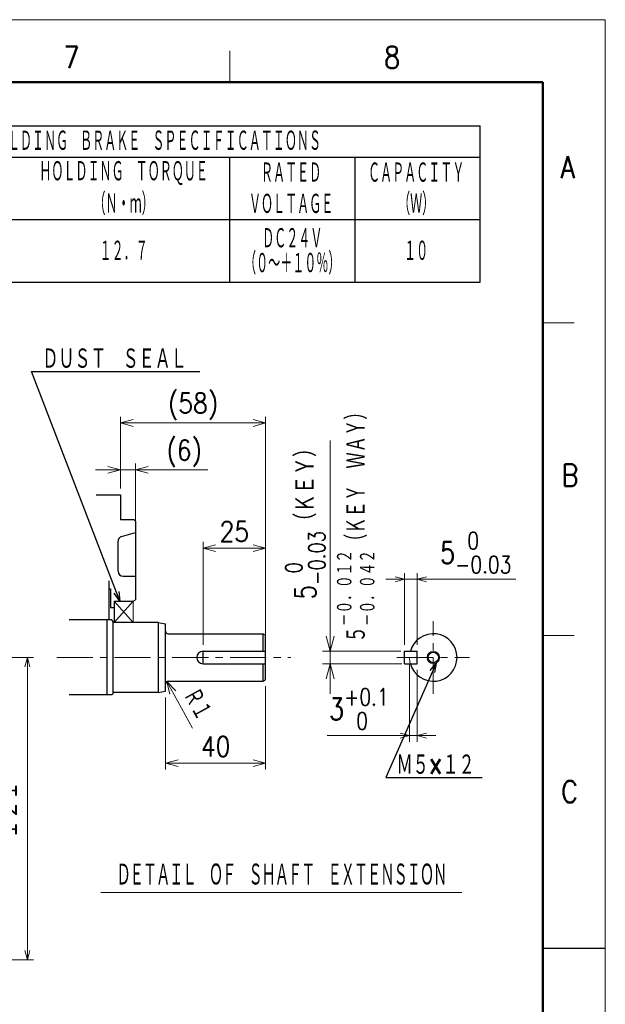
# Model space of a CAD drawing. Header units: millimetres. Extents: x 0 to 1076, y 0 to 742.
# Tile 127 of 127: x 816 to 1050, y 349 to 742. Entities that reach past the tile are written whole.
import ezdxf

# ---------------------------------------------------------------- set-up
doc = ezdxf.new("R2010")
doc.units = ezdxf.units.MM
doc.header["$LTSCALE"] = 0.454724
doc.linetypes.add('CENTER', pattern=[50.8, 31.75, -6.35, 6.35, -6.35])
doc.layers.add('NoLayerName_001', color=7, linetype='Continuous')
doc.layers.add('NoLayerName_002', color=7, linetype='Continuous')
doc.styles.get("Standard").update_dxf_attribs({"font": 'txt', "bigfont": 'extfont2'})
doc.dimstyles.get("Standard").update_dxf_attribs({"dimtxt": 2.5, "dimasz": 2.5, "dimexe": 1, "dimexo": 1, "dimtad": 1, "dimdec": 3, "dimzin": 0, "dimdsep": 46, "dimtxsty": 'Standard', "dimcen": 2.5, "dimadec": 3, "dimazin": 0, "dimtfac": 0.75, "dimtdec": 3, "dimtmove": 0, "dimatfit": 3, "dimfxl": 1, "dimarcsym": 0})

# ---------------------------------------------------------------- blocks, each defined once
blk = doc.blocks.new('_OPEN30')
at = {"color": 0, "linetype": 'ByBlock', "lineweight": -2}
for p, q in [((-1, 0.267949), (0, 0)), ((0, 0), (-1, -0.267949)), ((0, 0), (-1, 0))]:
    blk.add_line(p, q, dxfattribs=at)
blk = doc.blocks.new('*D115')
at = {"layer": 'Defpoints', "color": 0}
for p in [(940, 490), (971.25, 490), (971.75, 485)]:
    blk.add_point(p, dxfattribs=at)
at = {"layer": 'NoLayerName_002', "color": 0, "linetype": 'Continuous', "lineweight": 13}
for p, q in [((940, 490), (940, 574.22)), ((940, 496), (940, 502)), ((968.25, 490), (937, 490)), ((940, 485), (940, 490)), ((968.75, 485), (937, 485)), ((940, 479), (940, 473))]:
    blk.add_line(p, q, dxfattribs=at)
at = {"layer": 'NoLayerName_002', "color": 0, "lineweight": 13, "xscale": 6, "yscale": 6, "zscale": 6}
for p, rotation in [((940, 490), 270), ((940, 485), 90)]:
    blk.add_blockref('_OPEN30', p, dxfattribs=dict(at, rotation=rotation))
at = {"layer": 'NoLayerName_002', "color": 0, "lineweight": 13, "insert": (930.11, 542.85), "char_height": 8.4, "attachment_point": 5, "rotation": 90}
blk.add_mtext('\\A1;\\W0.8000;5{\\H6.562080;\\S 0^ -0.03;}（ＫＥＹ）    ', dxfattribs=at)
blk = doc.blocks.new('*D116')
at = {"layer": 'Defpoints', "color": 0}
for p in [(914.25, 478.58), (874.25, 474), (914.25, 445.25)]:
    blk.add_point(p, dxfattribs=at)
at = {"layer": 'NoLayerName_001', "color": 0, "linetype": 'Continuous', "lineweight": 13}
for p, q in [((914.25, 476.08), (914.25, 442.75)), ((874.25, 471.5), (874.25, 442.75)), ((879.25, 445.25), (909.25, 445.25))]:
    blk.add_line(p, q, dxfattribs=at)
at = {"layer": 'NoLayerName_001', "color": 0, "lineweight": 13, "xscale": 5, "yscale": 5, "zscale": 5, "rotation": 180}
blk.add_blockref('_OPEN30', (874.25, 445.25), dxfattribs=at)
at = {"layer": 'NoLayerName_001', "color": 0, "lineweight": 13, "xscale": 5, "yscale": 5, "zscale": 5}
blk.add_blockref('_OPEN30', (914.25, 445.25), dxfattribs=at)
at = {"layer": 'NoLayerName_001', "color": 0, "lineweight": 13, "insert": (894.25, 451.92), "char_height": 8, "attachment_point": 5}
blk.add_mtext('\\W0.8594;40', dxfattribs=at)
blk = doc.blocks.new('*D118')
at = {"layer": 'Defpoints', "color": 0}
for p in [(803.75, 487.5), (742.25, 366.6), (819.02, 366.6)]:
    blk.add_point(p, dxfattribs=at)
at = {"layer": 'NoLayerName_001', "color": 0, "linetype": 'Continuous', "lineweight": 13}
for p, q in [((806.25, 487.5), (821.52, 487.5)), ((819.02, 483.75), (819.02, 370.35)), ((744.75, 366.6), (821.52, 366.6))]:
    blk.add_line(p, q, dxfattribs=at)
at = {"layer": 'NoLayerName_001', "color": 0, "lineweight": 13, "xscale": 3.75, "yscale": 3.75, "zscale": 3.75}
for p, rotation in [((819.02, 487.5), 90), ((819.02, 366.6), 270)]:
    blk.add_blockref('_OPEN30', p, dxfattribs=dict(at, rotation=rotation))
at = {"layer": 'NoLayerName_001', "color": 0, "lineweight": 13, "insert": (811.34, 426.47), "char_height": 8.75, "attachment_point": 5, "rotation": 90}
blk.add_mtext('\\W0.8000;１２１', dxfattribs=at)
blk = doc.blocks.new('*D138')
at = {"layer": 'Defpoints', "color": 0}
for p in [(862.25, 562.5), (856.25, 552.5), (862.25, 537.5)]:
    blk.add_point(p, dxfattribs=at)
at = {"layer": 'NoLayerName_001', "color": 0, "linetype": 'Continuous', "lineweight": 13}
for p, q in [((856.25, 555), (856.25, 565)), ((862.25, 540), (862.25, 565)), ((851.25, 562.5), (846.25, 562.5)), ((856.25, 562.5), (862.25, 562.5)), ((862.25, 562.5), (891.15, 562.5)), ((867.25, 562.5), (872.25, 562.5))]:
    blk.add_line(p, q, dxfattribs=at)
at = {"layer": 'NoLayerName_001', "color": 0, "lineweight": 13, "xscale": 5, "yscale": 5, "zscale": 5}
blk.add_blockref('_OPEN30', (856.25, 562.5), dxfattribs=at)
at = {"layer": 'NoLayerName_001', "color": 0, "lineweight": 13, "xscale": 5, "yscale": 5, "zscale": 5, "rotation": 180}
blk.add_blockref('_OPEN30', (862.25, 562.5), dxfattribs=at)
at = {"layer": 'NoLayerName_001', "color": 0, "lineweight": 13, "insert": (881.7, 569.08), "char_height": 8, "attachment_point": 5}
blk.add_mtext('\\W0.8594;(6)', dxfattribs=at)
blk = doc.blocks.new('*D139')
at = {"layer": 'Defpoints', "color": 0}
for p in [(914.25, 581.25), (856.25, 552.5), (914.25, 496.42)]:
    blk.add_point(p, dxfattribs=at)
at = {"layer": 'NoLayerName_001', "color": 0, "linetype": 'Continuous', "lineweight": 13}
for p, q in [((856.25, 555), (856.25, 583.75)), ((914.25, 498.92), (914.25, 583.75)), ((861.25, 581.25), (909.25, 581.25))]:
    blk.add_line(p, q, dxfattribs=at)
at = {"layer": 'NoLayerName_001', "color": 0, "lineweight": 13, "xscale": 5, "yscale": 5, "zscale": 5, "rotation": 180}
blk.add_blockref('_OPEN30', (856.25, 581.25), dxfattribs=at)
at = {"layer": 'NoLayerName_001', "color": 0, "lineweight": 13, "xscale": 5, "yscale": 5, "zscale": 5}
blk.add_blockref('_OPEN30', (914.25, 581.25), dxfattribs=at)
at = {"layer": 'NoLayerName_001', "color": 0, "lineweight": 13, "insert": (885.25, 587.83), "char_height": 8, "attachment_point": 5}
blk.add_mtext('\\W0.8594;(58)', dxfattribs=at)
blk = doc.blocks.new('*D140')
at = {"layer": 'Defpoints', "color": 0}
for p in [(914.25, 531.25), (889.25, 490), (914.25, 490)]:
    blk.add_point(p, dxfattribs=at)
at = {"layer": 'NoLayerName_001', "color": 0, "linetype": 'Continuous', "lineweight": 13}
for p, q in [((889.25, 492.5), (889.25, 533.75)), ((914.25, 492.5), (914.25, 533.75)), ((894.25, 531.25), (909.25, 531.25))]:
    blk.add_line(p, q, dxfattribs=at)
at = {"layer": 'NoLayerName_001', "color": 0, "lineweight": 13, "xscale": 5, "yscale": 5, "zscale": 5, "rotation": 180}
blk.add_blockref('_OPEN30', (889.25, 531.25), dxfattribs=at)
at = {"layer": 'NoLayerName_001', "color": 0, "lineweight": 13, "xscale": 5, "yscale": 5, "zscale": 5}
blk.add_blockref('_OPEN30', (914.25, 531.25), dxfattribs=at)
at = {"layer": 'NoLayerName_001', "color": 0, "lineweight": 13, "insert": (901.75, 537.834), "char_height": 8, "attachment_point": 5}
blk.add_mtext('\\W0.8594;25', dxfattribs=at)
blk = doc.blocks.new('*D141')
at = {"layer": 'Defpoints', "color": 0}
for p in [(971.75, 487.5), (974.75, 485), (971.75, 456.25)]:
    blk.add_point(p, dxfattribs=at)
at = {"layer": 'NoLayerName_001', "color": 0, "linetype": 'Continuous', "lineweight": 13}
for p, q in [((971.75, 485), (971.75, 453.75)), ((974.75, 482.5), (974.75, 453.75)), ((971.75, 456.25), (938.78, 456.25)), ((968, 456.25), (964.25, 456.25)), ((974.75, 456.25), (971.75, 456.25)), ((978.5, 456.25), (982.25, 456.25))]:
    blk.add_line(p, q, dxfattribs=at)
at = {"layer": 'NoLayerName_001', "color": 0, "lineweight": 13, "xscale": 3.75, "yscale": 3.75, "zscale": 3.75}
blk.add_blockref('_OPEN30', (971.75, 456.25), dxfattribs=at)
at = {"layer": 'NoLayerName_001', "color": 0, "lineweight": 13, "xscale": 3.75, "yscale": 3.75, "zscale": 3.75, "rotation": 180}
blk.add_blockref('_OPEN30', (974.75, 456.25), dxfattribs=at)
at = {"layer": 'NoLayerName_001', "color": 0, "lineweight": 13, "insert": (951.51, 466.91), "char_height": 8.75, "attachment_point": 5}
blk.add_mtext('\\A1;\\W0.8000;3{\\H6.835500;\\S+0.1^  0;}', dxfattribs=at)
blk = doc.blocks.new('*D142')
at = {"layer": 'Defpoints', "color": 0}
for p in [(969.75, 518.75), (969.75, 490), (974.75, 490)]:
    blk.add_point(p, dxfattribs=at)
at = {"layer": 'NoLayerName_001', "color": 0, "linetype": 'Continuous', "lineweight": 13}
for p, q in [((969.75, 492.5), (969.75, 521.25)), ((974.75, 492.5), (974.75, 521.25)), ((966, 518.75), (962.25, 518.75)), ((974.75, 518.75), (969.75, 518.75)), ((974.75, 518.75), (1014.18, 518.75)), ((978.5, 518.75), (982.25, 518.75))]:
    blk.add_line(p, q, dxfattribs=at)
at = {"layer": 'NoLayerName_001', "color": 0, "lineweight": 13, "xscale": 3.75, "yscale": 3.75, "zscale": 3.75}
blk.add_blockref('_OPEN30', (969.75, 518.75), dxfattribs=at)
at = {"layer": 'NoLayerName_001', "color": 0, "lineweight": 13, "xscale": 3.75, "yscale": 3.75, "zscale": 3.75, "rotation": 180}
blk.add_blockref('_OPEN30', (974.75, 518.75), dxfattribs=at)
at = {"layer": 'NoLayerName_001', "color": 0, "lineweight": 13, "insert": (998.22, 529.41), "char_height": 8.75, "attachment_point": 5}
blk.add_mtext('\\A1;\\W0.8000;5{\\H6.835500;\\S 0^ -0.03;}', dxfattribs=at)
blk = doc.blocks.new('DIM_0001')
at = {"color": 3, "linetype": 'Continuous', "lineweight": 13}
blk.add_line((10.3, 0), (0, 18.59), dxfattribs=at)
blk.add_lwpolyline([(3.6, 14.86), (0, 18.59), (1.25, 13.56)], dxfattribs=at)
at = {"color": 3, "linetype": 'Continuous', "lineweight": 13, "width": 0.716146}
blk.add_text('Ｒ１', height=8, rotation=298.9943, dxfattribs=at).set_placement((5.82, 13.24))

msp = doc.modelspace()

# ---------------------------------------------------------------- linework, layer by layer
at = {"layer": 'NoLayerName_001', "color": 7, "linetype": 'Continuous', "lineweight": 13}
for p in [(0, 742.5), (1050, 0)]:
    msp.add_line(p, (1050, 742.5), dxfattribs=at)
at = {"layer": 'NoLayerName_001', "color": 2, "linetype": 'Continuous', "lineweight": 13}
for p, q in [((900, 717.5), (900, 730)), ((1025, 621.25), (1037.5, 621.25)), ((1037.5, 496.25), (1025, 496.25)), ((848.406764, 393.553325), (992.656764, 393.553325))]:
    msp.add_line(p, q, dxfattribs=at)
at = {"layer": 'NoLayerName_001', "color": 7, "linetype": 'Continuous', "lineweight": 50}
for p, q in [((62.5, 717.5), (1025, 717.5)), ((1025, 717.5), (1025, 25))]:
    msp.add_line(p, q, dxfattribs=at)
at = {"layer": 'NoLayerName_001', "color": 7, "linetype": 'Continuous', "lineweight": 25}
for p, q in [((722, 700), (1000, 700)), ((1000, 637.5), (1000, 700)), ((722, 687.5), (1000, 687.5)), ((900, 637.5), (900, 687.5)), ((950, 637.5), (950, 687.5)), ((1000, 662.5), (722, 662.5)), ((722, 637.5), (1000, 637.5)), ((846.480048, 552.5), (856.25, 552.5)), ((856.25, 552.5), (856.25, 542.5)), ((861.75, 542.5), (856.25, 542.5)), ((862.25, 542), (861.75, 542.5)), ((862.25, 542), (862.25, 510.57735)), ((856.700558, 535.914445), (862.25, 537.5)), ((855.25, 522), (855.25, 533.991397)), ((857.25, 520), (862.25, 520)), ((851.749937, 502.5), (851.749937, 518.2)), ((851.749937, 515), (852.249937, 515)), ((852.25, 515), (852.25, 507.5)), ((853.75, 510), (853.75, 501.5)), ((853.75, 510), (861.25, 510)), ((861.25, 510), (862.25, 510.57735)), ((852.25, 507.5), (853.75, 507.5)), ((852.75, 502.5), (835.75, 502.5)), ((850.75, 502.5), (850.75, 472.5)), ((853.25, 502), (852.75, 502.5)), ((853.25, 502), (853.25, 473)), ((871.25, 501.5), (853.25, 501.5)), ((871.25, 501.5), (871.25, 473.5)), ((871.25, 501.5), (874.25, 501)), ((874.25, 474), (874.25, 501)), ((875.25, 497), (913.25, 497)), ((913.25, 490), (913.25, 497)), ((913.25, 497), (914.25, 496.42265)), ((914.25, 478.57735), (914.25, 496.42265)), ((889.25, 490), (914.25, 490)), ((889.25, 485), (889.25, 490)), ((969.75, 490), (974.75, 490)), ((969.75, 485), (969.75, 490)), ((974.75, 485), (974.75, 490)), ((889.25, 485), (914.25, 485)), ((913.25, 478), (913.25, 485)), ((969.75, 485), (974.75, 485)), ((875.25, 478), (913.25, 478)), ((913.25, 478), (914.25, 478.57735)), ((852.75, 472.5), (835.75, 472.5)), ((852.75, 472.5), (853.25, 473)), ((871.25, 473.5), (853.25, 473.5)), ((871.25, 473.5), (874.25, 474)), ((1025, 371.25), (1050, 371.25))]:
    msp.add_line(p, q, dxfattribs=at)
at = {"layer": 'NoLayerName_001', "color": 4, "linetype": 'Continuous', "lineweight": 13}
for p, q in [((861.25, 510), (853.75, 501.5)), ((853.75, 510), (861.25, 501.5)), ((861.25, 510), (861.25, 501.5))]:
    msp.add_line(p, q, dxfattribs=at)
at = {"layer": 'NoLayerName_001', "color": 4, "linetype": 'CENTER', "lineweight": 13}
for p, q in [((981.25, 473), (981.25, 502)), ((830.75, 487.5), (924.287656, 487.5)), ((966.75, 487.5), (995.75, 487.5))]:
    msp.add_line(p, q, dxfattribs=at)
at = {"layer": 'NoLayerName_001', "color": 4, "linetype": 'Continuous', "lineweight": 13}
msp.add_circle((981.25, 487.5), 2.5, dxfattribs=at)
at = {"layer": 'NoLayerName_001', "color": 7, "linetype": 'Continuous', "lineweight": 25}
msp.add_circle((981.25, 487.5), 2.1, dxfattribs=at)
for centre, radius, start, end in [((857.25, 533.991397), 2, 105.9453959, 180), ((857.25, 522), 2, 180, 270), ((875.25, 498), 1, 180, 270), ((981.25, 487.5), 9.5, 0, 164.74247671), ((889.25, 487.5), 2.5, 90, 270), ((981.25, 487.5), 9.5, 195.25752329, 0), ((875.25, 477), 1, 90, 180)]:
    msp.add_arc(centre, radius, start, end, dxfattribs=at)
at = {"layer": 'NoLayerName_001', "color": 4, "linetype": 'Continuous', "lineweight": 13}
msp.add_arc((981.25, 487.5), 9.5, 180, 195.25752329, dxfattribs=at)

# ---------------------------------------------------------------- block references
at = {"layer": 'NoLayerName_001'}
msp.add_blockref('DIM_0001', (874.765259, 459.287964), dxfattribs=at)

# ---------------------------------------------------------------- texts
at = {"layer": 'NoLayerName_001', "color": 2, "lineweight": 13}
for s, insert, char_height, attachment_point in [('\\A1;\\W0.8600;7', (833.483758, 723.07834), 8.75, 7), ('\\A1;\\W0.8600;8', (961.579828, 723.07834), 8.75, 7), ('\\A1;\\W0.8600;A', (1032.139447, 679.160837), 8.75, 7), ('\\A1;\\W0.8600;B', (1032.541425, 555.97373), 8.75, 7), ('\\A1;\\W0.8600;C', (1032.342315, 429.480625), 8.75, 7), ('\\A1;\\W0.5482;\\T0.9200;ＤＥＴＡＩＬ\u3000ＯＦ\u3000ＳＨＡＦＴ\u3000ＥＸＴＥＮＳＩＯＮ', (920.531764, 400.563053), 9.5, 5)]:
    msp.add_mtext(s, dxfattribs=dict(at, insert=insert, char_height=char_height, attachment_point=attachment_point))
at = {"layer": 'NoLayerName_001', "color": 7, "lineweight": 13, "char_height": 8.75, "attachment_point": 5}
for s, insert in [('\\A1;\\W0.5000;ＨＯＬＤＩＮＧ\u3000ＢＲＡＫＥ\u3000ＳＰＥＣＩＦＩＣＡＴＩＯＮＳ', (869, 694)), ('\\A1;\\W0.5000;ＭＯＭＥＮＴ\u3000ＯＦ\u3000ＩＮＥＲＴＩＡ', (768.8125, 681.25)), ('\\A1;\\W0.5000;ＨＯＬＤＩＮＧ\u3000ＴＯＲＱＵＥ', (857.5, 681.25)), ('\\A1;\\W0.5000;ＲＡＴＥＤ', (924.433071, 681.25)), ('\\A1;\\W0.5000;ＣＡＰＡＣＩＴＹ', (974.433071, 681.25)), ('\\A1;\\W0.5000;（Ｎ・ｍ）', (857.5, 668.75)), ('\\A1;\\W0.5000;ＶＯＬＴＡＧＥ', (924.433071, 668.75)), ('\\A1;\\W0.5000;（Ｗ）', (974.433071, 668.75)), ('\\A1;\\W0.5000;ＤＣ２４Ｖ', (924.897639, 655)), ('\\A1;\\W0.5000;１２．７', (857.5, 650)), ('\\A1;\\W0.5000;１０', (974.397639, 650)), ('\\A1;\\W0.5000;（０～＋１０％）', (924.897639, 645))]:
    msp.add_mtext(s, dxfattribs=dict(at, insert=insert))
at = {"layer": 'NoLayerName_001', "color": 3, "linetype": 'Continuous', "lineweight": 13, "char_height": 8.75, "attachment_point": 7, "line_spacing_factor": 0.771429}
for s, insert in [('\\A1;\\W0.6667;ＤＵＳＴ\u3000ＳＥＡＬ', (825, 602.5)), ('\\A1;\\W0.6667;Ｍ５×１２', (966.604013, 440.162283))]:
    msp.add_mtext(s, dxfattribs=dict(at, insert=insert))
at = {"layer": 'NoLayerName_002', "color": 3, "lineweight": 13, "insert": (958.353126, 493.50012), "char_height": 8.39999962, "attachment_point": 7, "rotation": 90.0000025}
msp.add_mtext('\\A1;\\W0.7041;５{\\A1;\\H0.781x;\\S－０．０１２^ －０．０４２;}（ＫＥＹ\u3000ＷＡＹ）', dxfattribs=at)

# ---------------------------------------------------------------- dimensions: what is measured, and where the dimension line sits
at = {"layer": 'NoLayerName_001', "color": 3, "linetype": 'Continuous', "lineweight": 13}
for base, p1, p2, override, picture, middle in [((914.25, 581.25), (856.25, 552.5), (914.25, 496.42265), {"dimtxt": 8, "dimasz": 5, "dimexe": 2.5, "dimexo": 2.5, "dimgap": 2.5, "dimdec": 0, "dimzin": 8, "dimpost": '(<>)', "dimblk": 'OPEN30', "dimclrd": 0, "dimclre": 0, "dimclrt": 0, "dimtp": 0, "dimtm": 0, "dimlwd": 13, "dimlwe": 13}, '*D139', (885.25, 581.25)), ((862.25, 562.5), (856.25, 552.5), (862.25, 537.5), {"dimtxt": 8, "dimasz": 5, "dimexe": 2.5, "dimexo": 2.5, "dimgap": 2.5, "dimdec": 0, "dimzin": 8, "dimpost": '(<>)', "dimblk": 'OPEN30', "dimclrd": 0, "dimclre": 0, "dimclrt": 0, "dimtp": 0, "dimtm": 0, "dimlwd": 13, "dimlwe": 13}, '*D138', (881.700827, 562.5)), ((914.25, 531.25), (889.25, 490), (914.25, 490), {"dimtxt": 8, "dimasz": 5, "dimexe": 2.5, "dimexo": 2.5, "dimgap": 2.5, "dimdec": 0, "dimzin": 8, "dimblk": 'OPEN30', "dimclrd": 0, "dimclre": 0, "dimclrt": 0, "dimtp": 0, "dimtm": 0, "dimlwd": 13, "dimlwe": 13}, '*D140', (901.75, 531.25)), ((914.25, 445.25), (874.25, 474), (914.25, 478.57735), {"dimtxt": 8, "dimasz": 5, "dimexe": 2.5, "dimexo": 2.5, "dimgap": 2.5, "dimdec": 0, "dimzin": 8, "dimblk": 'OPEN30', "dimclrd": 0, "dimclre": 0, "dimclrt": 0, "dimtp": 0, "dimtm": 0, "dimlwd": 13, "dimlwe": 13}, '*D116', (894.25, 445.25))]:
    dim = msp.add_linear_dim(base=base, p1=p1, p2=p2, text='\\W0.8594;<>', dimstyle='Standard', override=override, dxfattribs=at)
    dim.commit()
    dim.dimension.update_dxf_attribs({"geometry": picture, "text_midpoint": middle, "dimtype": 160})
for base, p1, p2, angle, text, override, picture, middle in [((969.75, 518.75), (974.75, 490), (969.75, 490), 180, '\\W0.8000;<>', {"dimtxt": 8.75, "dimasz": 3.75, "dimexe": 2.5, "dimexo": 2.5, "dimgap": 2.5, "dimdec": 5, "dimzin": 8, "dimblk": 'OPEN30', "dimclrd": 0, "dimclre": 0, "dimclrt": 0, "dimtol": 1, "dimtp": 0, "dimtm": 0.03, "dimtfac": 0.7812, "dimtolj": 1, "dimlwd": 13, "dimlwe": 13}, '*D142', (998.216999, 518.75)), ((819.020969, 366.6), (803.75, 487.5), (742.25, 366.6), 270, '\\W0.8000;１２１', {"dimtxt": 8.75, "dimasz": 3.75, "dimexe": 2.5, "dimexo": 2.5, "dimgap": 2.5, "dimzin": 8, "dimblk": 'OPEN30', "dimclrd": 0, "dimclre": 0, "dimclrt": 0, "dimtp": 0, "dimtm": 0, "dimlwd": 13, "dimlwe": 13}, '*D118', (819.020969, 426.468223)), ((971.75, 456.25), (974.75, 485), (971.75, 487.5), 180, '\\W0.8000;<>', {"dimtxt": 8.75, "dimasz": 3.75, "dimexe": 2.5, "dimexo": 2.5, "dimgap": 2.5, "dimdec": 5, "dimzin": 8, "dimblk": 'OPEN30', "dimclrd": 0, "dimclre": 0, "dimclrt": 0, "dimtol": 1, "dimtp": 0.1, "dimtm": 0, "dimtfac": 0.7812, "dimtdec": 1, "dimtolj": 1, "dimlwd": 13, "dimlwe": 13}, '*D141', (951.514389, 456.25))]:
    dim = msp.add_linear_dim(base=base, p1=p1, p2=p2, angle=angle, text=text, dimstyle='Standard', override=override, dxfattribs=at)
    dim.commit()
    dim.dimension.update_dxf_attribs({"geometry": picture, "text_midpoint": middle, "dimtype": 160})
at = {"layer": 'NoLayerName_002', "color": 3, "linetype": 'Continuous', "lineweight": 13}
dim = msp.add_linear_dim(base=(940, 490), p1=(971.75, 485), p2=(971.25, 490), angle=90, text='\\W0.8000;<>', dimstyle='Standard', override={"dimtxt": 8.4, "dimasz": 6, "dimexe": 3, "dimexo": 3, "dimgap": 1.499999, "dimdec": 0, "dimzin": 8, "dimpost": '<>（ＫＥＹ）    ', "dimblk": 'OPEN30', "dimclrd": 0, "dimclre": 0, "dimclrt": 0, "dimtol": 1, "dimtp": 0, "dimtm": 0.03, "dimtfac": 0.7812, "dimtolj": 1, "dimlwd": 13, "dimlwe": 13}, dxfattribs=at)
dim.commit()
dim.dimension.update_dxf_attribs({"geometry": '*D115', "text_midpoint": (940, 542.848991), "dimtype": 160})

# ---------------------------------------------------------------- leaders
at = {"layer": 'NoLayerName_001', "color": 3, "linetype": 'Continuous', "lineweight": 13, "annotation_type": 0, "has_hookline": 1, "hookline_direction": 0}
for points, text_width in [([(856.034483, 510), (820.625, 601.875), (824.375, 601.875)], 62.903978), ([(982.383571, 485.271768), (962.229013, 439.537283), (965.979013, 439.537283)], 34.167542)]:
    msp.add_leader(points, dimstyle='Standard', override={"dimtxt": 8.75, "dimasz": 3.75, "dimldrblk": 'OPEN30'}, dxfattribs=dict(at, text_width=text_width))

doc.saveas('drawing.dxf')
